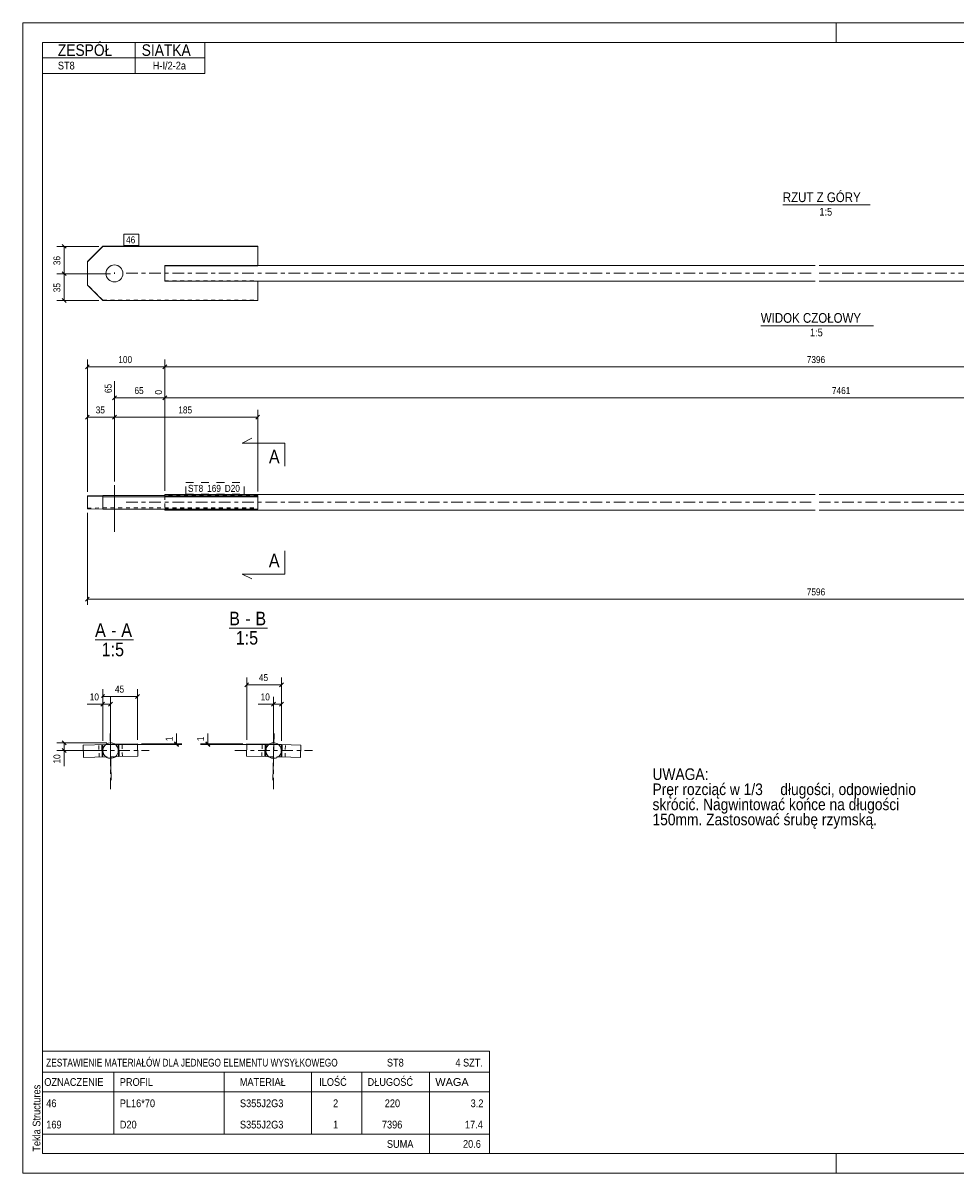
# Model space of a CAD drawing. Header units: millimetres. Extents: x 0 to 420, y 0 to 297.
# Tile 1 of 2: x 0 to 241, y 0 to 297. Entities that reach past the tile are written whole.
import ezdxf

# ---------------------------------------------------------------- set-up
doc = ezdxf.new("R2010")
doc.units = ezdxf.units.MM
for name, pattern in [('XKITLINE00', [0]), ('XKITLINE01', [4, 1, -1, 1, -1]), ('XKITLINE02', [4, 2, -2]), ('XKITLINE03', [6, 3, -1, 1, -1])]:
    doc.linetypes.add(name, pattern=pattern)
for name, color, linetype, lineweight in [('Arkusz rysunku', 3, 'Continuous', 0), ('Element', 2, 'Continuous', 0), ('Inny typ obiektu', 7, 'Continuous', 0), ('Przekrój', 7, 'Continuous', 0), ('Tekst', 7, 'Continuous', 0), ('Wymiar', 4, 'Continuous', 0), ('Znak elementu', 2, 'Continuous', 0), ('Śruba', 3, 'Continuous', 0)]:
    doc.layers.add(name, color=color, linetype=linetype, lineweight=lineweight)
doc.styles.add('ARIAL', font='ARIAL.TTF')

msp = doc.modelspace()

# ---------------------------------------------------------------- linework, layer by layer
at = {"layer": 'Arkusz rysunku', "linetype": 'XKITLINE00', "lineweight": 0}
for p, q in [((420, 297), (0, 297)), ((0, 297), (0, 0)), ((0, 292), (0, 297)), ((5, 297), (0, 297)), ((210, 292), (210, 297)), ((415, 292), (5, 292)), ((5, 292), (5, 5)), ((0, 0), (0, 5)), ((5, 5), (415, 5)), ((210, 0), (210, 5)), ((0, 0), (420, 0))]:
    msp.add_line(p, q, dxfattribs=at)
at = {"layer": 'Element', "linetype": 'XKITLINE00', "lineweight": 0}
for p, q in [((20.62, 239.4), (16.62, 235.4)), ((16.62, 235.32), (20.62, 239.32)), ((20.62, 239.32), (20.62, 239.4)), ((60.62, 239.4), (20.62, 239.4)), ((60.62, 239.32), (20.62, 239.32)), ((60.62, 234.32), (60.62, 239.4)), ((16.62, 235.4), (16.62, 229.33)), ((36.62, 234.32), (60.62, 234.32)), ((36.62, 234.32), (36.62, 233.47)), ((36.62, 233.47), (36.62, 231.36)), ((204.62, 234.36), (60.62, 234.36)), ((349.62, 234.36), (205.62, 234.36)), ((16.62, 229.33), (20.62, 225.33)), ((36.62, 231.2), (36.62, 231.36)), ((36.62, 230.33), (36.62, 231.2)), ((36.62, 230.36), (204.62, 230.36)), ((36.62, 230.33), (60.62, 230.33)), ((60.62, 225.33), (60.62, 230.36)), ((205.62, 230.36), (373.62, 230.36)), ((20.62, 225.33), (60.62, 225.33)), ((20.62, 174.98), (16.62, 174.88)), ((16.62, 174.88), (16.62, 174.73)), ((16.62, 174.73), (20.62, 174.64)), ((16.62, 174.73), (16.62, 171.53)), ((36.62, 174.98), (20.62, 174.98)), ((20.62, 174.64), (60.62, 174.64)), ((20.62, 171.44), (20.62, 174.64)), ((36.62, 175.21), (204.62, 175.21)), ((36.62, 175.21), (36.62, 174.94)), ((36.62, 174.94), (36.62, 174.78)), ((36.62, 174.76), (36.62, 174.78)), ((60.62, 174.76), (36.62, 174.76)), ((60.62, 174.64), (60.62, 174.76)), ((60.62, 174.64), (60.62, 171.44)), ((205.62, 175.21), (373.62, 175.21)), ((16.62, 171.53), (20.62, 171.44)), ((20.62, 171.44), (60.62, 171.44)), ((36.62, 171.21), (36.62, 171.44)), ((36.62, 171.21), (204.62, 171.21)), ((205.62, 171.21), (373.62, 171.21)), ((15.58, 110.52), (21.46, 110.66)), ((15.66, 107.32), (15.58, 110.52)), ((20.66, 107.44), (20.58, 110.64)), ((24.58, 110.74), (23.73, 110.71)), ((29.58, 110.86), (24.58, 110.74)), ((24.66, 107.54), (24.58, 110.74)), ((29.58, 110.86), (29.66, 107.66)), ((57.7, 107.65), (57.78, 110.85)), ((57.78, 110.85), (62.78, 110.73)), ((62.7, 107.53), (62.78, 110.73)), ((62.78, 110.73), (63.63, 110.71)), ((66.78, 110.64), (65.9, 110.66)), ((66.7, 107.44), (66.78, 110.64)), ((71.78, 110.51), (66.78, 110.64)), ((71.7, 107.32), (71.78, 110.51)), ((15.66, 107.32), (21.52, 107.46)), ((23.78, 107.51), (24.66, 107.54)), ((29.66, 107.66), (24.66, 107.54)), ((57.7, 107.65), (62.7, 107.53)), ((62.7, 107.53), (63.58, 107.51)), ((65.84, 107.46), (66.7, 107.44)), ((66.7, 107.44), (71.7, 107.32))]:
    msp.add_line(p, q, dxfattribs=at)
at = {"layer": 'Element', "linetype": 'XKITLINE03', "lineweight": 0}
for p, q in [((26.62, 232.36), (204.62, 232.36)), ((205.62, 232.36), (383.62, 232.36)), ((26.62, 173.21), (204.62, 173.21)), ((205.62, 173.21), (383.62, 173.21)), ((22.62, 99.09), (22.62, 119.09)), ((64.74, 99.09), (64.74, 119.09)), ((12.62, 109.09), (32.62, 109.09)), ((54.74, 109.09), (74.74, 109.09))]:
    msp.add_line(p, q, dxfattribs=at)
at = {"layer": 'Element', "linetype": 'XKITLINE01', "lineweight": 0}
for p, q in [((36.62, 234.32), (36.62, 234.4)), ((36.62, 234.4), (36.62, 234.32)), ((36.62, 234.4), (60.62, 234.4)), ((60.62, 234.36), (36.62, 234.36)), ((36.62, 234.36), (36.62, 232.36)), ((36.62, 231.2), (36.62, 233.47)), ((36.62, 230.36), (36.62, 232.36)), ((20.62, 225.41), (16.62, 229.4)), ((36.62, 230.4), (60.62, 230.4)), ((60.62, 230.4), (60.62, 230.36)), ((60.62, 230.36), (60.62, 230.4)), ((20.62, 225.33), (20.62, 225.41)), ((20.62, 225.41), (60.62, 225.41)), ((16.62, 174.88), (16.62, 174.73)), ((20.62, 174.64), (20.62, 174.98)), ((60.62, 174.98), (36.62, 174.98)), ((36.62, 174.94), (36.62, 171.44)), ((36.62, 174.78), (36.62, 174.86)), ((36.62, 174.86), (60.62, 174.86)), ((36.62, 174.86), (36.62, 171.56)), ((60.62, 174.86), (60.62, 174.98)), ((60.62, 174.98), (60.62, 174.64)), ((60.62, 174.76), (60.62, 174.64)), ((16.62, 171.68), (20.62, 171.78)), ((20.62, 171.78), (60.62, 171.78)), ((36.62, 171.66), (60.62, 171.66)), ((36.62, 171.56), (60.62, 171.56)), ((19.66, 107.41), (19.58, 110.61)), ((21.46, 110.66), (23.73, 110.71)), ((25.66, 107.56), (25.58, 110.76)), ((61.7, 107.56), (61.78, 110.76)), ((63.63, 110.71), (65.9, 110.66)), ((67.7, 107.41), (67.78, 110.61)), ((23.78, 107.51), (21.52, 107.46)), ((63.58, 107.51), (65.84, 107.46))]:
    msp.add_line(p, q, dxfattribs=at)
at = {"layer": 'Element', "linetype": 'XKITLINE00', "lineweight": 0}
for centre, start, end in [((22.62, 109.09), 30, 210), ((22.62, 109.09), 30, 210), ((22.62, 109.09), 210, 30), ((22.62, 109.09), 210, 30), ((64.74, 109.09), 30, 210), ((64.74, 109.09), 30, 210), ((64.74, 109.09), 210, 30), ((64.74, 109.09), 210, 30)]:
    msp.add_arc(centre, 2, start, end, dxfattribs=at)
at = {"layer": 'Element', "linetype": 'XKITLINE01', "lineweight": 0}
for centre, start, end in [((22.62, 109.09), 0, 180), ((64.74, 109.09), 150, 330), ((64.74, 109.09), 330, 150), ((22.62, 109.09), 180, 0)]:
    msp.add_arc(centre, 2, start, end, dxfattribs=at)
at = {"layer": 'Inny typ obiektu', "linetype": 'XKITLINE00', "lineweight": 0}
for p, q in [((5, 292), (47, 292)), ((5, 292), (5, 288)), ((29, 288), (29, 292)), ((47, 288), (47, 292)), ((5, 288), (47, 288)), ((5, 288), (5, 284)), ((29, 288), (29, 284)), ((47, 288), (47, 284)), ((5, 284), (47, 284)), ((196.26, 250), (218.86, 250)), ((190.58, 218.83), (219.66, 218.83)), ((53.26, 140.71), (63.14, 140.71)), ((18.62, 137.71), (28.5, 137.71)), ((5, 31.5), (5, 26)), ((5, 31.5), (120.5, 31.5)), ((120.5, 31.5), (120.5, 26)), ((5, 26), (5, 21)), ((5, 26), (120.5, 26)), ((23.5, 26), (23.5, 21)), ((52, 21), (52, 26)), ((74.5, 26), (74.5, 21)), ((87.5, 26), (87.5, 21)), ((105, 26), (105, 21)), ((120.5, 26), (120.5, 21)), ((5, 21), (120.5, 21)), ((5, 21), (5, 15.5)), ((23.5, 21), (23.5, 15.5)), ((52, 15.5), (52, 21)), ((74.5, 21), (74.5, 15.5)), ((87.5, 21), (87.5, 15.5)), ((105, 21), (105, 15.5)), ((120.5, 21), (120.5, 15.5)), ((5, 15.5), (5, 10)), ((23.5, 15.5), (23.5, 10)), ((52, 10), (52, 15.5)), ((74.5, 15.5), (74.5, 10)), ((87.5, 15.5), (87.5, 10)), ((105, 15.5), (105, 10)), ((120.5, 15.5), (120.5, 10)), ((5, 10), (5, 5)), ((5, 10), (120.5, 10)), ((105, 10), (105, 5)), ((120.5, 10), (120.5, 5)), ((5, 5), (120.5, 5))]:
    msp.add_line(p, q, dxfattribs=at)
at = {"layer": 'Przekrój', "linetype": 'XKITLINE00', "lineweight": 0}
for p, q in [((56.62, 188.52), (59.12, 189.77)), ((61.62, 188.52), (56.62, 188.52)), ((67.62, 188.52), (61.62, 188.52)), ((67.62, 188.52), (67.62, 182.52)), ((67.62, 154.69), (67.62, 160.69)), ((56.62, 154.69), (59.12, 153.44)), ((61.62, 154.69), (56.62, 154.69)), ((67.62, 154.69), (61.62, 154.69))]:
    msp.add_line(p, q, dxfattribs=at)
at = {"layer": 'Wymiar', "linetype": 'XKITLINE00', "lineweight": 0}
for p, q in [((19.62, 239.32), (8.76, 239.32)), ((10.11, 239.83), (11.13, 238.81)), ((10.62, 232.26), (10.62, 239.32)), ((22.62, 232.26), (8.76, 232.26)), ((22.62, 232.26), (8.76, 232.26)), ((10.11, 232.77), (11.13, 231.75)), ((10.11, 232.77), (11.13, 231.75)), ((10.62, 225.33), (10.62, 232.26)), ((10.11, 225.84), (11.13, 224.82)), ((19.62, 225.33), (8.76, 225.33)), ((17.13, 208.72), (16.11, 207.7)), ((16.62, 175.88), (16.62, 210.07)), ((16.62, 208.21), (36.62, 208.21)), ((37.13, 208.72), (36.11, 207.7)), ((37.13, 208.72), (36.11, 207.7)), ((36.62, 176.21), (36.62, 210.07)), ((36.62, 176.21), (36.62, 210.07)), ((36.62, 208.21), (373.62, 208.21)), ((23.62, 178.61), (23.62, 204.5)), ((36.62, 176.21), (36.62, 202.36)), ((36.62, 176.21), (36.62, 202.36)), ((24.13, 200.72), (23.11, 199.7)), ((23.62, 200.21), (36.62, 200.21)), ((37.13, 200.72), (36.11, 199.7)), ((37.13, 200.72), (36.11, 199.7)), ((36.62, 200.21), (386.62, 200.21)), ((16.62, 175.88), (16.62, 197.07)), ((23.62, 178.61), (23.62, 197.07)), ((23.62, 178.61), (23.62, 197.07)), ((60.62, 175.98), (60.62, 197.07)), ((17.13, 195.72), (16.11, 194.7)), ((16.62, 195.21), (23.62, 195.21)), ((24.13, 195.72), (23.11, 194.7)), ((24.13, 195.72), (23.11, 194.7)), ((23.62, 195.21), (60.62, 195.21)), ((61.13, 195.72), (60.11, 194.7)), ((16.62, 170.53), (16.62, 146.77)), ((17.13, 148.72), (16.11, 147.7)), ((16.62, 148.21), (393.62, 148.21)), ((57.78, 111.85), (57.78, 127.95)), ((66.78, 111.64), (66.78, 127.95)), ((20.58, 111.64), (20.58, 124.95)), ((29.58, 111.86), (29.58, 124.95)), ((58.29, 126.6), (57.27, 125.58)), ((57.78, 126.09), (66.78, 126.09)), ((67.29, 126.6), (66.27, 125.58)), ((21.09, 123.6), (20.27, 122.77)), ((20.58, 123.09), (29.58, 123.09)), ((20.58, 111.64), (20.58, 122.95)), ((22.62, 112.09), (22.62, 122.95)), ((30.09, 123.6), (29.07, 122.58)), ((64.74, 112.09), (64.74, 122.95)), ((66.78, 111.64), (66.78, 122.95)), ((20.58, 121.09), (16.56, 121.09)), ((20.58, 121.09), (16.56, 121.09)), ((21.09, 121.6), (20.07, 120.58)), ((20.58, 121.09), (22.62, 121.09)), ((23.13, 121.6), (22.11, 120.58)), ((64.74, 121.09), (60.72, 121.09)), ((64.74, 121.09), (60.72, 121.09)), ((65.25, 121.6), (64.23, 120.58)), ((64.74, 121.09), (66.78, 121.09)), ((67.29, 121.6), (66.27, 120.58)), ((39.62, 110.86), (39.62, 113.54)), ((39.62, 110.86), (39.62, 113.54)), ((47.74, 110.85), (47.74, 113.54)), ((47.74, 110.85), (47.74, 113.54)), ((21.62, 111.09), (8.76, 111.09)), ((10.11, 111.6), (11.13, 110.58)), ((10.62, 109.09), (10.62, 111.09)), ((21.58, 110.64), (41.06, 110.64)), ((30.58, 110.86), (41.06, 110.86)), ((39.11, 111.37), (40.13, 110.35)), ((39.11, 111.15), (40.13, 110.13)), ((39.62, 110.64), (39.62, 110.86)), ((56.78, 110.85), (45.88, 110.85)), ((65.78, 110.64), (45.88, 110.64)), ((47.23, 111.36), (48.25, 110.34)), ((47.23, 111.14), (48.25, 110.13)), ((47.74, 110.64), (47.74, 110.85)), ((19.62, 109.09), (8.76, 109.09)), ((10.11, 109.6), (11.13, 108.58)), ((10.62, 109.09), (10.62, 105.07)), ((10.62, 109.09), (10.62, 105.07))]:
    msp.add_line(p, q, dxfattribs=at)
at = {"layer": 'Znak elementu', "linetype": 'XKITLINE00', "lineweight": 0}
for p, q in [((26.02, 242.5), (29.89, 242.5)), ((26.02, 239.5), (26.02, 242.5)), ((29.89, 239.5), (29.89, 242.5)), ((26.02, 239.5), (29.89, 239.5))]:
    msp.add_line(p, q, dxfattribs=at)
at = {"layer": 'Znak elementu', "linetype": 'XKITLINE02', "lineweight": 0}
for p, q in [((42.02, 178.31), (57.11, 178.31)), ((42.02, 175.31), (42.02, 178.31)), ((57.11, 175.31), (57.11, 178.31)), ((42.02, 175.31), (57.11, 175.31))]:
    msp.add_line(p, q, dxfattribs=at)
at = {"layer": 'Śruba', "linetype": 'XKITLINE00', "lineweight": 0}
for p, q in [((23.62, 232.26), (23.62, 232.55)), ((23.62, 177.61), (23.62, 165.61)), ((22.51, 113.49), (22.8, 101.49)), ((64.85, 113.48), (64.56, 101.49)), ((20.38, 110.63), (20.46, 107.43)), ((24.78, 110.74), (24.86, 107.54)), ((62.58, 110.74), (62.5, 107.54)), ((66.98, 110.63), (66.9, 107.43))]:
    msp.add_line(p, q, dxfattribs=at)
msp.add_circle((23.62, 232.32), 2.2, dxfattribs=at)

# ---------------------------------------------------------------- texts
at = {"layer": 'Arkusz rysunku', "style": 'ARIAL', "width": 0.85}
msp.add_text('Tekla Structures', height=2, rotation=90, dxfattribs=at).set_placement((4.5, 5.5))
at = {"layer": 'Inny typ obiektu', "style": 'ARIAL'}
for s, height, width, p in [('ZESPÓŁ', 3, 0.85, (9, 288.5)), ('SIATKA', 3, 0.85, (30.66, 288.5)), ('ST8', 2, 0.85, (9, 285)), ('H-I/2-2a', 2, 0.85, (33.52, 285)), ('RZUT Z GÓRY', 2.5, 0.85, (196.26, 250.75)), ('1:5', 2, 0.85, (205.71, 247.25)), ('WIDOK CZOŁOWY', 2.5, 0.85, (190.58, 219.58)), ('1:5', 2, 0.85, (203.27, 216.08)), ('B', 3.5, 0.85, (53.26, 141.46)), ('-', 3.5, 0.85, (57.42, 141.46)), ('B', 3.5, 0.85, (60.02, 141.46)), ('A', 3.5, 0.85, (18.62, 138.46)), ('-', 3.5, 0.85, (22.78, 138.46)), ('A', 3.5, 0.85, (25.39, 138.46)), ('1:5', 3.5, 0.85, (54.95, 136.46)), ('1:5', 3.5, 0.85, (20.32, 133.46)), ('ZESTAWIENIE MATERIAŁÓW DLA JEDNEGO ELEMENTU WYSYŁKOWEGO', 2, 0.765, (6, 27.5)), ('ST8', 2, 0.85, (94, 27.5)), ('4', 2, 0.85, (111.69, 27.5)), (' SZT.', 2, 0.85, (113, 27.5)), ('OZNACZENIE', 2, 0.85, (5.5, 22.5)), ('PROFIL', 2, 0.85, (25, 22.5)), ('MATERIAŁ', 2, 0.85, (56, 22.5)), ('ILOŚĆ', 2, 0.85, (76.5, 22.5)), ('DŁUGOŚĆ', 2, 0.85, (89, 22.5)), ('WAGA', 2, 1.008832, (106.5, 22.5)), ('46', 2, 0.85, (6, 17)), ('PL16*70', 2, 0.85, (25, 17)), ('S355J2G3', 2, 0.85, (56.04, 17)), ('2', 2, 0.85, (80.09, 17)), ('220', 2, 0.85, (93.44, 17)), ('3.2', 2, 0.85, (115.63, 17)), ('169', 2, 0.85, (6, 11.5)), ('D20', 2, 0.85, (25, 11.5)), ('S355J2G3', 2, 0.85, (56.04, 11.5)), ('1', 2, 0.85, (80.09, 11.5)), ('7396', 2, 0.85, (92.7, 11.5)), ('17.4', 2, 0.85, (114.15, 11.5)), ('SUMA', 2, 0.85, (94, 6.5)), ('20.6', 2, 0.85, (113.65, 6.5))]:
    msp.add_text(s, height=height, dxfattribs=dict(at, width=width)).set_placement(p)
at = {"layer": 'Przekrój', "style": 'ARIAL', "width": 0.85}
for p in [(63.51, 183.27), (63.51, 156.44)]:
    msp.add_text('A', height=3.5, dxfattribs=at).set_placement(p)
at = {"layer": 'Tekst', "style": 'ARIAL', "width": 0.85}
for s, p in [('UWAGA:', (162.6, 101.5)), ('Pręr rozciąć w 1/3', (162.6, 97.6)), (' długości, odpowiednio', (194.62, 97.6)), ('skrócić. Nagwintować końce na długości ', (162.6, 93.7)), ('150mm. Zastosować śrubę rzymską.', (162.6, 89.8))]:
    msp.add_text(s, height=3, dxfattribs=at).set_placement(p)
at = {"layer": 'Wymiar', "style": 'ARIAL', "width": 0.85}
for s, p in [('36', (9.66, 234.45)), ('35', (9.66, 227.46)), ('65', (22.9, 201.43)), ('0', (35.9, 201.03)), ('1', (38.66, 111.53)), ('1', (46.78, 111.53)), ('10', (9.66, 105.74))]:
    msp.add_text(s, height=1.8, rotation=90.0002, dxfattribs=at).set_placement(p)
for s, p in [('100', (24.62, 209.17)), ('7396', (202.45, 209.17)), ('65', (28.78, 201.17)), ('7461', (208.95, 201.17)), ('35', (18.78, 196.17)), ('185', (40.12, 196.17)), ('7596', (202.45, 149.17)), ('45', (60.94, 127.05)), ('45', (23.75, 124.05)), ('10', (17.24, 122.05)), ('10', (61.39, 122.05))]:
    msp.add_text(s, height=1.8, dxfattribs=at).set_placement(p)
at = {"layer": 'Znak elementu', "style": 'ARIAL', "width": 0.85}
for s, p in [('46', (26.62, 240.1)), ('ST8', (42.62, 175.91)), ('169', (47.56, 175.91)), ('D20', (52.11, 175.91))]:
    msp.add_text(s, height=1.8, dxfattribs=at).set_placement(p)

doc.saveas('drawing.dxf')
